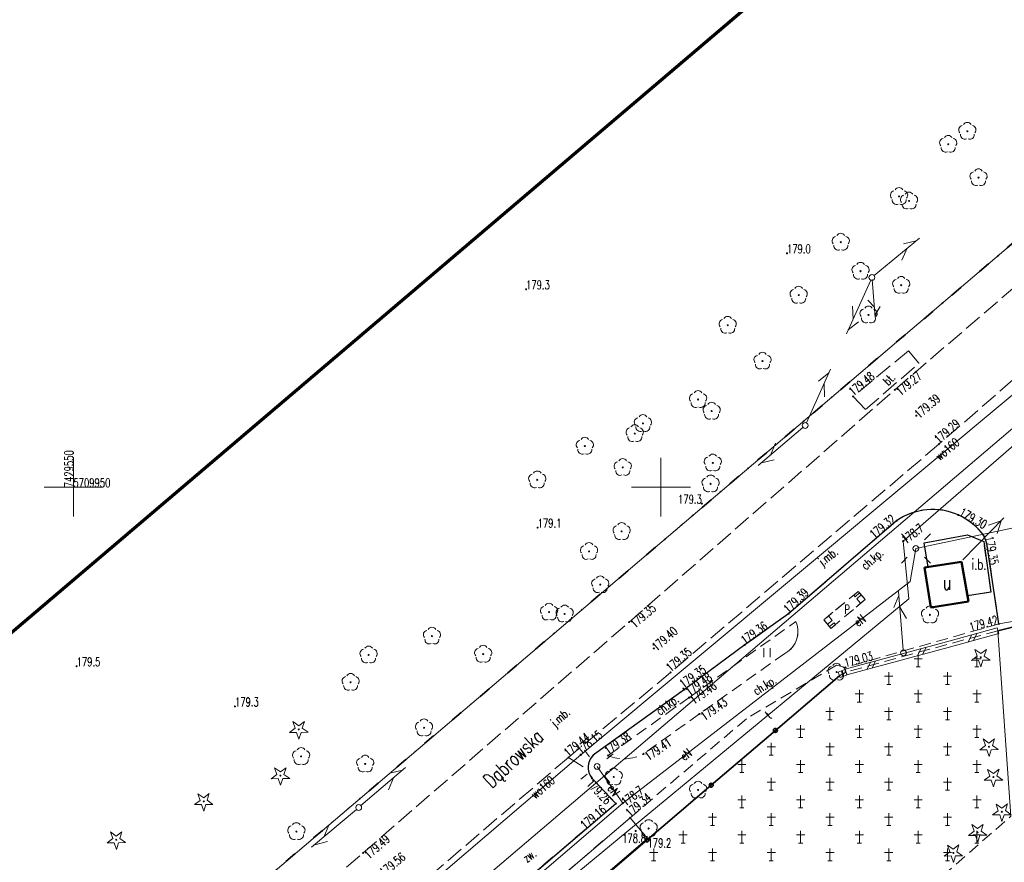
# Model space of a CAD drawing. Header units: metres. Extents: x 7429064 to 7429988, y 5709479 to 5710302.
# Tile 19 of 38: x 7429545 to 7429629, y 5709918 to 5709990. Entities that reach past the tile are written whole.
import ezdxf
from ezdxf.enums import TextEntityAlignment as Align

# ---------------------------------------------------------------- set-up
doc = ezdxf.new("R2010")
doc.units = ezdxf.units.M
doc.header["$MEASUREMENT"] = 0
for name, pattern in [('1', [0]), ('12', [3, 1, -1, 0, -1]), ('3_1', [0]), ('3_14', [1, -1]), ('3_BUIB12_02', [0]), ('3_BUIB12_03', [0]), ('3_KTCR01', [1.5, 1, -0.5]), ('3_KTCR02', [1.5, 1, -0.5]), ('3_KTJZ01', [2, 1.5, -0.5]), ('3_KTKR01', [0]), ('3_KTPL01', [2, 1.5, -0.5]), ('3_PTCM', [1.5, 1, -0.5]), ('3_PTRW02', [0]), ('3_PTTU', [1.5, 1, -0.5]), ('5_EGBB01', [0]), ('7_1', [0]), ('7_SUPE_01', [0]), ('7_SUPT_01', [0]), ('7_SUPW_01', [0]), ('8_SUPT_01', [0])]:
    doc.linetypes.add(name, pattern=pattern)
doc.layers.get('0').update_dxf_attribs({"color": 250, "linetype": 'CONTINUOUS', "lineweight": 100})
for name, color, linetype, lineweight in [('BUIB_E_T_5', 7, 'CONTINUOUS', 15), ('BUIB_E_T_6', 7, 'CONTINUOUS', 18), ('BUIB_L_1', 7, 'CONTINUOUS', 18), ('BUIB_L_10', 7, '3_BUIB12_02', 25), ('BUIB_L_9', 7, 'CONTINUOUS', 18), ('DZIALKA_L_0', 96, '1', 18), ('EGBB_E_T_0', 7, 'CONTINUOUS', 25), ('EGBB_L_0', 7, '5_EGBB01', 50), ('GMINA_L_0', 7, '12', 35), ('KRZYZE_L_0', 7, '1', 18), ('KRZYZE_T_0', 7, 'CONTINUOUS', 18), ('KTCR_E_T_1', 7, 'CONTINUOUS', 15), ('KTCR_L_0', 7, '3_KTCR01', 18), ('KTCR_L_1', 7, '3_KTCR02', 18), ('KTJZ_E_T_0', 7, 'CONTINUOUS', 15), ('KTJZ_L_0', 7, '3_KTJZ01', 18), ('KTKR_L_0', 7, '3_KTKR01', 25), ('KTOK_L_4', 7, 'CONTINUOUS', 35), ('KTPL_E_T_0', 7, 'CONTINUOUS', 15), ('KTPL_L_0', 7, '3_KTPL01', 18), ('KTUL_E_T_0', 7, 'CONTINUOUS', 25), ('OBOP_T_0', 96, 'CONTINUOUS', 18), ('OBOP_T_0_a', 96, 'CONTINUOUS', 18), ('OBOP_T_1', 96, 'CONTINUOUS', 18), ('OBOP_T_1_a', 96, 'CONTINUOUS', 18), ('PTCM_L_0', 7, '3_PTCM', 18), ('PTRW_L_1', 7, 'CONTINUOUS', 18), ('PTTU_L_2', 7, '3_PTTU', 18), ('RTPW_T_0', 7, 'CONTINUOUS', 15), ('RTPW_T_0_a', 7, 'CONTINUOUS', 15), ('RTPW_T_1', 7, 'CONTINUOUS', 15), ('SUPE_E_T_3', 1, 'CONTINUOUS', 15), ('SUPE_L_3', 1, '7_SUPE_01', 18), ('SUPM_T_0', 7, 'CONTINUOUS', 15), ('SUPT_E_T_0', 30, 'CONTINUOUS', 15), ('SUPT_L_0', 30, '7_SUPT_01', 18), ('SUPT_L_0_a', 30, '8_SUPT_01', 18), ('SUPW_E_T_0', 5, 'CONTINUOUS', 15), ('SUPW_L_0', 5, '7_SUPW_01', 18), ('SUSM_T_0', 7, 'CONTINUOUS', 18), ('SUSM_T_3', 7, 'CONTINUOUS', 18), ('SUSM_T_3_a', 7, 'CONTINUOUS', 18), ('SUTE_T_0', 1, 'CONTINUOUS', 18), ('SUTT_T_0', 30, 'CONTINUOUS', 18), ('SUTW_T_0', 5, 'CONTINUOUS', 18), ('zakres', 2, 'CONTINUOUS', 70)]:
    doc.layers.add(name, color=color, linetype=linetype, lineweight=lineweight)
doc.styles.get("Standard").update_dxf_attribs({"font": 'Simplex.SHX', "width": 0.75})

# ---------------------------------------------------------------- blocks, each defined once
blk = doc.blocks.new('3_OBOP02_01')
at = {"linetype": 'Continuous'}
blk.add_circle((0, 0), 0.045, dxfattribs=at)
for centre, start, end in [((-0.357, 0.116), 102.14447, 221.86002), ((0, 0.375), 30.14012, 149.85988), ((0.357, 0.116), 318.13998, 77.85553), ((-0.22, -0.303), 174.14818, 293.85423), ((0.22, -0.303), 246.14577, 5.85182)]:
    blk.add_arc(centre, 0.375, start, end, dxfattribs=at)
blk = doc.blocks.new('3_OBOP01_01')
at = {"linetype": 'Continuous'}
for p, q in [((-0.78225, -0.26495), (-0.3012, 0.09375)), ((-0.3012, 0.09375), (-0.4937, 0.6621)), ((-0.4937, 0.6621), (-0.0039, 0.31545)), ((-0.0039, 0.31545), (0.4771, 0.67415)), ((0.4771, 0.67415), (0.2988, 0.1012)), ((0.2988, 0.1012), (0.7886, -0.24545)), ((-0.18225, -0.2575), (-0.78225, -0.26495)), ((0.01025, -0.82585), (-0.18225, -0.2575)), ((0.1886, -0.2529), (0.01025, -0.82585)), ((0.7886, -0.24545), (0.1886, -0.2529))]:
    blk.add_line(p, q, dxfattribs=at)
blk.add_circle((0, 0), 0.045, dxfattribs=at)
blk = doc.blocks.new('3_PTCM01')
at = {"linetype": 'Continuous'}
for p, q in [((0.35, 0.175), (-0.35, 0.175)), ((0, 0.525), (0, -0.525)), ((-0.175, -0.525), (0.175, -0.525))]:
    blk.add_line(p, q, dxfattribs=at)
blk = doc.blocks.new('3_PTTU04')
at = {"linetype": 'Continuous'}
for p, q in [((-0.2625, -0.375), (-0.2625, 0.375)), ((0.2625, -0.375), (0.2625, 0.375))]:
    blk.add_line(p, q, dxfattribs=at)
blk = doc.blocks.new('3_RTPW02')
at = {"linetype": 'Continuous'}
blk.add_circle((0, 0), 0.045, dxfattribs=at)
blk = doc.blocks.new('3_RTPW01')
at = {"linetype": 'Continuous'}
blk.add_circle((0, 0), 0.045, dxfattribs=at)
blk = doc.blocks.new('4_OBOP01_01')
at = {"linetype": 'Continuous'}
for p, q in [((-0.78225, -0.26495), (-0.3012, 0.09375)), ((-0.3012, 0.09375), (-0.4937, 0.6621)), ((-0.4937, 0.6621), (-0.0039, 0.31545)), ((-0.0039, 0.31545), (0.4771, 0.67415)), ((0.4771, 0.67415), (0.2988, 0.1012)), ((0.2988, 0.1012), (0.7886, -0.24545)), ((-0.18225, -0.2575), (-0.78225, -0.26495)), ((0.01025, -0.82585), (-0.18225, -0.2575)), ((0.1886, -0.2529), (0.01025, -0.82585)), ((0.7886, -0.24545), (0.1886, -0.2529))]:
    blk.add_line(p, q, dxfattribs=at)
blk.add_circle((0, 0), 0.045, dxfattribs=at)
blk = doc.blocks.new('4_OBOP02_01')
at = {"linetype": 'Continuous'}
blk.add_circle((0, 0), 0.045, dxfattribs=at)
for centre, start, end in [((-0.357, 0.116), 102.14447, 221.86002), ((0, 0.375), 30.14012, 149.85988), ((0.357, 0.116), 318.13998, 77.85553), ((-0.22, -0.303), 174.14818, 293.85423), ((0.22, -0.303), 246.14577, 5.85182)]:
    blk.add_arc(centre, 0.375, start, end, dxfattribs=at)
blk = doc.blocks.new('4_RTPW01')
at = {"linetype": 'Continuous'}
blk.add_circle((0, 0), 0.045, dxfattribs=at)
blk = doc.blocks.new('7_SUSM04_01')
at = {"linetype": 'Continuous'}
blk.add_circle((0, 0), 0.25, dxfattribs=at)
blk = doc.blocks.new('7_SUSM01')
at = {"linetype": 'Continuous'}
for p, q in [((-0.742, 0.742), (-1.237, 1.237)), ((0.742, 0.742), (1.237, 1.237)), ((-0.742, -0.742), (-1.237, -1.237)), ((0.742, -0.742), (1.237, -1.237))]:
    blk.add_line(p, q, dxfattribs=at)
blk.add_circle((0, 0), 0.245, dxfattribs=at)
blk = doc.blocks.new('7_SUPS01_03')
at = {"linetype": 'Continuous'}
blk.add_circle((0, 0), 0.0625, dxfattribs=at)
blk = doc.blocks.new('7_SUPS01_07')
at = {"linetype": 'Continuous'}
blk.add_circle((0, 0), 0.0625, dxfattribs=at)
blk = doc.blocks.new('7_SUPS01_08')
at = {"linetype": 'Continuous'}
blk.add_circle((0, 0), 0.0625, dxfattribs=at)
blk = doc.blocks.new('8_SUSM04_01')
at = {"linetype": 'Continuous'}
blk.add_circle((0, 0), 0.25, dxfattribs=at)

msp = doc.modelspace()

# ---------------------------------------------------------------- linework, layer by layer
at = {"layer": 'BUIB_L_1', "linetype": '3_1'}
for p, q in [((7429624.294, 5709936.858), (7429628.604, 5709938.031)), ((7429628.604, 5709938.031), (7429628.736, 5709937.549)), ((7429619.984, 5709935.685), (7429624.294, 5709936.858)), ((7429624.426, 5709936.375), (7429628.736, 5709937.549)), ((7429626.15, 5709936.845), (7429626.449, 5709937.445)), ((7429626.581, 5709936.962), (7429626.88, 5709937.562)), ((7429620.116, 5709935.202), (7429624.426, 5709936.375)), ((7429621.84, 5709935.671), (7429622.139, 5709936.271)), ((7429622.271, 5709935.789), (7429622.57, 5709936.389)), ((7429615.674, 5709934.511), (7429619.984, 5709935.685)), ((7429615.806, 5709934.029), (7429620.116, 5709935.202)), ((7429617.961, 5709934.615), (7429618.26, 5709935.215)), ((7429615.069, 5709934.267), (7429615.646, 5709934.502)), ((7429615.488, 5709933.898), (7429615.357, 5709934.384)), ((7429615.546, 5709933.921), (7429615.415, 5709934.408)), ((7429615.646, 5709934.502), (7429615.834, 5709934.038)), ((7429615.674, 5709934.511), (7429615.806, 5709934.029)), ((7429617.53, 5709934.498), (7429617.829, 5709935.098)), ((7429615.069, 5709934.267), (7429615.257, 5709933.804)), ((7429615.257, 5709933.804), (7429615.834, 5709934.038))]:
    msp.add_line(p, q, dxfattribs=at)
at = {"layer": 'BUIB_L_10', "linetype": '3_BUIB12_03'}
for p, q in [((7429622.39, 5709945.26), (7429626.09, 5709945.94)), ((7429622.73, 5709943.21), (7429622.39, 5709945.26)), ((7429626.09, 5709945.94), (7429627.46, 5709945.39)), ((7429627.46, 5709945.39), (7429628.08, 5709941.07)), ((7429625.58, 5709943.65), (7429622.73, 5709943.21)), ((7429626.08, 5709940.77), (7429625.58, 5709943.65)), ((7429628.08, 5709941.07), (7429626.08, 5709940.77))]:
    msp.add_line(p, q, dxfattribs=at)
at = {"layer": 'BUIB_L_9', "linetype": '3_1'}
for p, q in [((7429616.018, 5709940.505), (7429616.79, 5709941.14)), ((7429616.407, 5709940.818), (7429616.79, 5709941.14)), ((7429616.79, 5709941.14), (7429617.022, 5709940.864)), ((7429616.79, 5709941.14), (7429616.906, 5709941.002)), ((7429614.965, 5709939.639), (7429615.632, 5709940.187)), ((7429616.523, 5709940.68), (7429616.407, 5709940.818)), ((7429616.906, 5709941.002), (7429616.523, 5709940.68)), ((7429617.37, 5709940.45), (7429616.606, 5709939.804)), ((7429616.665, 5709940.509), (7429617.047, 5709940.832)), ((7429616.988, 5709940.127), (7429616.665, 5709940.509)), ((7429617.37, 5709940.45), (7429616.988, 5709940.127)), ((7429617.047, 5709940.832), (7429617.37, 5709940.45)), ((7429617.138, 5709940.726), (7429617.37, 5709940.45)), ((7429613.86, 5709938.73), (7429614.632, 5709939.365)), ((7429616.273, 5709939.522), (7429615.606, 5709938.958)), ((7429613.86, 5709938.73), (7429614.246, 5709939.048)), ((7429614.1, 5709938.434), (7429613.86, 5709938.73)), ((7429614.178, 5709938.344), (7429613.86, 5709938.73)), ((7429614.564, 5709938.661), (7429614.178, 5709938.344)), ((7429614.246, 5709939.048), (7429614.564, 5709938.661)), ((7429615.224, 5709938.636), (7429614.46, 5709937.99)), ((7429614.46, 5709937.99), (7429614.22, 5709938.286)), ((7429614.34, 5709938.138), (7429614.728, 5709938.453)), ((7429614.46, 5709937.99), (7429614.34, 5709938.138)), ((7429614.848, 5709938.305), (7429614.46, 5709937.99)), ((7429614.728, 5709938.453), (7429614.848, 5709938.305))]:
    msp.add_line(p, q, dxfattribs=at)
at = {"layer": 'DZIALKA_L_0', "linetype": '1'}
for p, q in [((7429660.24, 5709996.55), (7429435.86, 5709805.65)), ((7429408.88, 5709766.76), (7429668.8, 5709988.15))]:
    msp.add_line(p, q, dxfattribs=at)
at = {"layer": 'EGBB_L_0'}
for p, q in [((7429625.58, 5709943.65), (7429622.41, 5709943.16)), ((7429626.08, 5709940.77), (7429625.58, 5709943.65)), ((7429622.41, 5709943.16), (7429622.973, 5709939.778)), ((7429622.973, 5709939.778), (7429626.16, 5709940.28)), ((7429626.16, 5709940.28), (7429626.08, 5709940.77))]:
    msp.add_line(p, q, dxfattribs=at)
at = {"layer": 'GMINA_L_0', "linetype": '12'}
msp.add_line((7429435.86, 5709805.65), (7429660.24, 5709996.55), dxfattribs=at)
at = {"layer": 'KRZYZE_L_0', "linetype": '1'}
for p, q in [((7429550, 5709947.5), (7429550, 5709952.5)), ((7429600, 5709947.5), (7429600, 5709952.5)), ((7429547.5, 5709950), (7429552.5, 5709950)), ((7429597.5, 5709950), (7429602.5, 5709950))]:
    msp.add_line(p, q, dxfattribs=at)
at = {"layer": 'KTCR_L_0', "linetype": '3_KTCR01'}
msp.add_line((7429596.882, 5709893.236), (7429629.767, 5709921.994), dxfattribs=at)
at = {"layer": 'KTCR_L_1', "linetype": '3_KTCR02'}
for p, q in [((7429620.051, 5709947.154), (7429610.852, 5709939.236)), ((7429622.39, 5709945.26), (7429626.09, 5709945.94)), ((7429622.73, 5709943.21), (7429622.39, 5709945.26)), ((7429626.09, 5709945.94), (7429627.46, 5709945.39)), ((7429628.08, 5709941.07), (7429627.46, 5709945.39)), ((7429627.739, 5709945.2), (7429627.54, 5709945.777)), ((7429628.74, 5709938.37), (7429627.739, 5709945.2)), ((7429622.41, 5709943.16), (7429622.73, 5709943.21)), ((7429622.973, 5709939.778), (7429622.41, 5709943.16)), ((7429616.79, 5709941.14), (7429613.86, 5709938.73)), ((7429617.37, 5709940.45), (7429616.79, 5709941.14)), ((7429626.08, 5709940.77), (7429628.08, 5709941.07)), ((7429614.46, 5709937.99), (7429617.37, 5709940.45)), ((7429626.16, 5709940.28), (7429622.973, 5709939.778)), ((7429626.16, 5709940.28), (7429626.08, 5709940.77)), ((7429602.37, 5709932.09), (7429611.469, 5709938.567)), ((7429607.13, 5709936.582), (7429610.852, 5709939.236)), ((7429611.577, 5709938.27), (7429611.469, 5709938.567)), ((7429613.86, 5709938.73), (7429614.46, 5709937.99)), ((7429611.64, 5709937.96), (7429611.577, 5709938.27)), ((7429611.654, 5709937.644), (7429611.64, 5709937.96)), ((7429628.74, 5709938.37), (7429615.7, 5709934.67)), ((7429611.415, 5709936.734), (7429611.541, 5709937.024)), ((7429611.541, 5709937.024), (7429611.621, 5709937.33)), ((7429611.621, 5709937.33), (7429611.654, 5709937.644)), ((7429601.99, 5709932.78), (7429607.13, 5709936.582)), ((7429610.531, 5709935.855), (7429610.8, 5709936.022)), ((7429610.8, 5709936.022), (7429611.041, 5709936.227)), ((7429611.041, 5709936.227), (7429611.247, 5709936.466)), ((7429611.247, 5709936.466), (7429611.415, 5709936.734)), ((7429610.531, 5709935.855), (7429603.28, 5709930.71)), ((7429614.94, 5709934.85), (7429607.35, 5709930.37)), ((7429615.7, 5709934.67), (7429614.94, 5709934.85)), ((7429594.34, 5709927.29), (7429601.99, 5709932.78)), ((7429595.499, 5709927.169), (7429602.37, 5709932.09)), ((7429597.375, 5709921.87), (7429607.35, 5709930.37)), ((7429603.28, 5709930.71), (7429598.519, 5709927.312)), ((7429594.141, 5709925.227), (7429596.16, 5709923.08)), ((7429582.04, 5709911.09), (7429596.16, 5709923.08)), ((7429582.89, 5709909.51), (7429597.375, 5709921.87))]:
    msp.add_line(p, q, dxfattribs=at)
for centre, radius, start, end in [((7429623.107, 5709942.722), 5.384, 34.57495, 124.58411), ((7429595.26, 5709926.16), 1.457, 129.16958, 219.82006), ((7429596.86, 5709930.383), 3.49, 247.04679, 298.38195)]:
    msp.add_arc(centre, radius, start, end, dxfattribs=at)
at = {"layer": 'KTJZ_L_0', "linetype": '3_KTJZ01'}
for p, q in [((7429619.9, 5709958.3), (7429642.8, 5709977.93)), ((7429646.58, 5709973.58), (7429623.65, 5709953.67)), ((7429597.29, 5709938.53), (7429619.9, 5709958.3)), ((7429623.65, 5709953.67), (7429600.82, 5709934.24)), ((7429574.65, 5709918.88), (7429597.29, 5709938.53)), ((7429600.82, 5709934.24), (7429592.12, 5709927)), ((7429592.12, 5709927), (7429578.03, 5709914.93)), ((7429552.03, 5709899.39), (7429574.65, 5709918.88))]:
    msp.add_line(p, q, dxfattribs=at)
at = {"layer": 'KTKR_L_0', "linetype": '3_KTKR01'}
for p, q in [((7429620.051, 5709947.154), (7429610.852, 5709939.236)), ((7429627.739, 5709945.2), (7429627.54, 5709945.777)), ((7429628.74, 5709938.37), (7429627.739, 5709945.2)), ((7429610.852, 5709939.236), (7429607.13, 5709936.582)), ((7429607.13, 5709936.582), (7429601.99, 5709932.78)), ((7429601.99, 5709932.78), (7429594.34, 5709927.29)), ((7429594.141, 5709925.227), (7429596.16, 5709923.08)), ((7429582.04, 5709911.09), (7429596.16, 5709923.08))]:
    msp.add_line(p, q, dxfattribs=at)
for centre, radius, start, end in [((7429623.107, 5709942.722), 5.384, 65.95971, 124.58411), ((7429623.107, 5709942.722), 5.384, 34.57495, 65.95971), ((7429595.26, 5709926.16), 1.457, 129.16958, 219.82006)]:
    msp.add_arc(centre, radius, start, end, dxfattribs=at)
at = {"layer": 'KTOK_L_4'}
for p, q in [((7429628.67, 5709937.79), (7429630.72, 5709938.3)), ((7429609.731, 5709929.302), (7429615.19, 5709933.96)), ((7429604.272, 5709924.645), (7429609.731, 5709929.302)), ((7429598.814, 5709919.987), (7429604.272, 5709924.645)), ((7429593.355, 5709915.33), (7429598.814, 5709919.987))]:
    msp.add_line(p, q, dxfattribs=at)
for centre in [(7429609.731, 5709929.302), (7429604.272, 5709924.645), (7429598.814, 5709919.987)]:
    msp.add_circle(centre, 0.17, dxfattribs=at)
at = {"layer": 'KTPL_L_0', "linetype": '3_KTPL01'}
for p, q in [((7429646.58, 5709973.58), (7429623.65, 5709953.67)), ((7429621.05, 5709961.6), (7429616.35, 5709957.73)), ((7429621.95, 5709960.55), (7429621.05, 5709961.6)), ((7429617.41, 5709956.61), (7429621.95, 5709960.55)), ((7429616.35, 5709957.73), (7429617.41, 5709956.61)), ((7429623.65, 5709953.67), (7429600.82, 5709934.24)), ((7429620.051, 5709947.154), (7429610.852, 5709939.236)), ((7429627.739, 5709945.2), (7429627.54, 5709945.777)), ((7429627.739, 5709945.2), (7429628.74, 5709938.37)), ((7429607.13, 5709936.582), (7429610.852, 5709939.236)), ((7429628.74, 5709938.37), (7429630.651, 5709938.718)), ((7429601.99, 5709932.78), (7429607.13, 5709936.582)), ((7429600.82, 5709934.24), (7429592.12, 5709927)), ((7429594.34, 5709927.29), (7429601.99, 5709932.78)), ((7429592.12, 5709927), (7429578.03, 5709914.93)), ((7429592.12, 5709927), (7429593.82, 5709925.94)), ((7429594.034, 5709926.948), (7429593.925, 5709926.745)), ((7429594.174, 5709927.131), (7429594.034, 5709926.948)), ((7429594.34, 5709927.29), (7429594.174, 5709927.131)), ((7429593.81, 5709926.3), (7429593.806, 5709926.07)), ((7429593.806, 5709926.07), (7429593.825, 5709925.938)), ((7429593.85, 5709926.527), (7429593.81, 5709926.3)), ((7429593.925, 5709926.745), (7429593.85, 5709926.527)), ((7429593.82, 5709925.94), (7429593.825, 5709925.938)), ((7429593.825, 5709925.938), (7429593.838, 5709925.842)), ((7429593.838, 5709925.842), (7429593.906, 5709925.622)), ((7429593.906, 5709925.622), (7429594.008, 5709925.415)), ((7429594.008, 5709925.415), (7429594.141, 5709925.227)), ((7429594.141, 5709925.227), (7429596.16, 5709923.08)), ((7429582.04, 5709911.09), (7429596.16, 5709923.08))]:
    msp.add_line(p, q, dxfattribs=at)
for start, end in [(65.95971, 124.58411), (34.57495, 65.95971)]:
    msp.add_arc((7429623.107, 5709942.722), 5.384, start, end, dxfattribs=at)
at = {"layer": 'PTCM_L_0', "linetype": '3_PTCM'}
for p, q in [((7429628.67, 5709937.79), (7429615.74, 5709934.27)), ((7429615.19, 5709933.96), (7429584.139, 5709907.467)), ((7429615.74, 5709934.27), (7429615.19, 5709933.96)), ((7429596.882, 5709893.236), (7429629.767, 5709921.994))]:
    msp.add_line(p, q, dxfattribs=at)
at = {"layer": 'PTCM_L_0', "linetype": '3_14'}
msp.add_line((7429629.767, 5709921.994), (7429628.67, 5709937.79), dxfattribs=at)
at = {"layer": 'PTRW_L_1', "linetype": '3_PTRW02'}
for p, q in [((7429582.89, 5709909.51), (7429597.375, 5709921.87)), ((7429597.375, 5709921.87), (7429598.85, 5709920.097)), ((7429598.85, 5709920.097), (7429584.33, 5709907.73))]:
    msp.add_line(p, q, dxfattribs=at)
at = {"layer": 'PTTU_L_2', "linetype": '3_PTTU'}
for p, q in [((7429602.37, 5709932.09), (7429611.469, 5709938.567)), ((7429610.531, 5709935.855), (7429603.28, 5709930.71)), ((7429595.499, 5709927.169), (7429602.37, 5709932.09)), ((7429603.28, 5709930.71), (7429598.519, 5709927.312))]:
    msp.add_line(p, q, dxfattribs=at)
for centre, radius, start, end in [((7429609.572, 5709937.705), 2.083, 297.42177, 24.43875), ((7429596.86, 5709930.383), 3.49, 247.04679, 298.38195)]:
    msp.add_arc(centre, radius, start, end, dxfattribs=at)
at = {"layer": 'SUPE_L_3', "linetype": '7_SUPE_01'}
for p, q in [((7429621.686, 5709944.79), (7429634.65, 5709947.52)), ((7429629.18, 5709947.39), (7429625.682, 5709943.817)), ((7429628.935, 5709947.14), (7429627.878, 5709946.775)), ((7429628.935, 5709947.14), (7429628.593, 5709946.076)), ((7429621.2, 5709941.97), (7429621.686, 5709944.79)), ((7429596.75, 5709923.11), (7429621.2, 5709941.97)), ((7429594.56, 5709926.24), (7429596.75, 5709923.11)), ((7429596.75, 5709923.11), (7429566.37, 5709897.19))]:
    msp.add_line(p, q, dxfattribs=at)
at = {"layer": 'SUPT_L_0', "linetype": '7_SUPT_01'}
for p, q in [((7429620.61, 5709945.42), (7429663.5, 5709982.64)), ((7429608.282, 5709951.846), (7429612.08, 5709955.097)), ((7429609.307, 5709952.724), (7429609.742, 5709953.754)), ((7429608.548, 5709952.074), (7429609.632, 5709952.344)), ((7429621.09, 5709940.49), (7429620.61, 5709945.42)), ((7429620.199, 5709941.141), (7429620.619, 5709936.159)), ((7429588.15, 5709913.29), (7429621.09, 5709940.49)), ((7429620.229, 5709940.793), (7429619.814, 5709939.754)), ((7429620.313, 5709939.796), (7429620.895, 5709938.842)), ((7429574.47, 5709922.903), (7429578.268, 5709926.154)), ((7429576.808, 5709924.246), (7429577.243, 5709925.276)), ((7429576.918, 5709925.656), (7429578.002, 5709925.926)), ((7429570.266, 5709919.356), (7429574.089, 5709922.579)), ((7429571.299, 5709920.226), (7429571.741, 5709921.253)), ((7429570.534, 5709919.581), (7429571.621, 5709919.844))]:
    msp.add_line(p, q, dxfattribs=at)
at = {"layer": 'SUPT_L_0_a', "linetype": '8_SUPT_01'}
for p, q in [((7429618.143, 5709968.009), (7429621.995, 5709971.196)), ((7429620.637, 5709970.721), (7429621.726, 5709970.973)), ((7429620.503, 5709969.313), (7429620.955, 5709970.336)), ((7429615.791, 5709963.064), (7429617.847, 5709967.622)), ((7429617.964, 5709967.688), (7429618.236, 5709964.453)), ((7429616.346, 5709964.295), (7429616.302, 5709965.412)), ((7429617.61, 5709965.932), (7429618.163, 5709965.327)), ((7429618.661, 5709965.369), (7429618.217, 5709964.68)), ((7429615.935, 5709963.384), (7429616.802, 5709964.089)), ((7429612.373, 5709955.488), (7429614.429, 5709960.046)), ((7429613.418, 5709959.021), (7429614.285, 5709959.726)), ((7429613.918, 5709957.698), (7429613.874, 5709958.815))]:
    msp.add_line(p, q, dxfattribs=at)
at = {"layer": 'SUPW_L_0', "linetype": '7_SUPW_01'}
for p, q in [((7429593.18, 5709927.23), (7429658.72, 5709981.89)), ((7429369.46, 5709736.3), (7429593.18, 5709927.23))]:
    msp.add_line(p, q, dxfattribs=at)
at = {"layer": 'SUPW_L_0', "linetype": '7_1'}
for p, q in [((7429593.18, 5709927.23), (7429658.72, 5709981.89)), ((7429369.46, 5709736.3), (7429593.18, 5709927.23))]:
    msp.add_line(p, q, dxfattribs=at)
at = {"layer": 'zakres', "linetype": 'Continuous', "lineweight": 70, "flags": 128}
msp.add_lwpolyline([(7429292.233, 5709722.862), (7429640.798, 5710019.397)], dxfattribs=at)

# ---------------------------------------------------------------- block references
at = {"layer": 'OBOP_T_0'}
for p in [(7429627.209, 5709935.531), (7429627.903, 5709927.918), (7429628.289, 5709925.33), (7429629.005, 5709922.38), (7429626.94, 5709920.63), (7429624.88, 5709918.88)]:
    msp.add_blockref('3_OBOP01_01', p, dxfattribs=at)
at = {"layer": 'OBOP_T_0_a'}
for p in [(7429569.18, 5709929.39), (7429567.62, 5709925.46), (7429561.09, 5709923.26), (7429553.65, 5709920)]:
    msp.add_blockref('4_OBOP01_01', p, dxfattribs=at)
at = {"layer": 'OBOP_T_1'}
for p in [(7429622.889, 5709939.144), (7429614.939, 5709934.27), (7429595.981, 5709925.349), (7429603.161, 5709924.235), (7429598.951, 5709920.959)]:
    msp.add_blockref('3_OBOP02_01', p, dxfattribs=at)
at = {"layer": 'OBOP_T_1_a'}
for p in [(7429626.07, 5709980.3), (7429624.44, 5709979.19), (7429627.02, 5709976.35), (7429620.26, 5709974.75), (7429621.11, 5709974.37), (7429615.3, 5709970.86), (7429616.98, 5709968.39), (7429620.44, 5709967.19), (7429611.72, 5709966.35), (7429617.66, 5709964.67), (7429605.68, 5709963.79), (7429608.64, 5709960.74), (7429603.16, 5709957.47), (7429604.31, 5709956.48), (7429598.46, 5709955.43), (7429597.77, 5709954.57), (7429593.52, 5709953.5), (7429604.41, 5709952.07), (7429596.75, 5709951.69), (7429589.47, 5709950.63), (7429604.22, 5709950.29), (7429596.65, 5709946.24), (7429593.88, 5709944.54), (7429594.83, 5709941.71), (7429590.48, 5709939.38), (7429591.8, 5709939.22), (7429580.51, 5709937.34), (7429575.12, 5709935.73), (7429584.87, 5709935.8), (7429573.59, 5709933.4), (7429579.84, 5709929.53), (7429569.38, 5709927.09), (7429574.83, 5709926.45), (7429568.98, 5709920.7)]:
    msp.add_blockref('4_OBOP02_01', p, dxfattribs=at)
at = {"layer": 'PTCM_L_0'}
for p in [(7429621.882, 5709935.236), (7429626.882, 5709935.236), (7429619.382, 5709933.736), (7429624.382, 5709933.736), (7429616.882, 5709932.236), (7429621.882, 5709932.236), (7429626.882, 5709932.236), (7429614.382, 5709930.736), (7429619.382, 5709930.736), (7429624.382, 5709930.736), (7429611.882, 5709929.236), (7429616.882, 5709929.236), (7429621.882, 5709929.236), (7429626.882, 5709929.236), (7429609.382, 5709927.736), (7429614.382, 5709927.736), (7429619.382, 5709927.736), (7429624.382, 5709927.736), (7429606.882, 5709926.236), (7429611.882, 5709926.236), (7429616.882, 5709926.236), (7429621.882, 5709926.236), (7429626.882, 5709926.236), (7429609.382, 5709924.736), (7429614.382, 5709924.736), (7429619.382, 5709924.736), (7429624.382, 5709924.736), (7429606.882, 5709923.236), (7429611.882, 5709923.236), (7429616.882, 5709923.236), (7429621.882, 5709923.236), (7429626.882, 5709923.236), (7429604.382, 5709921.736), (7429609.382, 5709921.736), (7429614.382, 5709921.736), (7429619.382, 5709921.736), (7429624.382, 5709921.736), (7429601.882, 5709920.236), (7429606.882, 5709920.236), (7429611.882, 5709920.236), (7429616.882, 5709920.236), (7429621.882, 5709920.236), (7429626.882, 5709920.236), (7429599.382, 5709918.736), (7429604.382, 5709918.736), (7429609.382, 5709918.736), (7429614.382, 5709918.736), (7429619.382, 5709918.736), (7429624.382, 5709918.736)]:
    msp.add_blockref('3_PTCM01', p, dxfattribs=at)
at = {"layer": 'PTTU_L_2'}
msp.add_blockref('3_PTTU04', (7429609.028, 5709935.92), dxfattribs=at)
at = {"layer": 'RTPW_T_0'}
for p in [(7429597.848, 5709920.747), (7429598.85, 5709920.097)]:
    msp.add_blockref('3_RTPW01', p, dxfattribs=at)
at = {"layer": 'RTPW_T_0_a'}
for p in [(7429610.72, 5709969.91), (7429588.52, 5709966.847), (7429603.478, 5709948.604), (7429589.5, 5709946.57), (7429550.271, 5709934.767), (7429563.75, 5709931.35)]:
    msp.add_blockref('4_RTPW01', p, dxfattribs=at)
at = {"layer": 'RTPW_T_1'}
for p in [(7429619.9, 5709958.3), (7429616.35, 5709957.73), (7429621.73, 5709956.09), (7429623.65, 5709953.67), (7429620.051, 5709947.154), (7429625.301, 5709947.639), (7429627.54, 5709945.777), (7429597.29, 5709938.53), (7429610.852, 5709939.236), (7429628.74, 5709938.37), (7429599.39, 5709936.28), (7429607.13, 5709936.582), (7429615.7, 5709934.67), (7429600.82, 5709934.24), (7429601.91, 5709932.86), (7429601.99, 5709932.78), (7429602.37, 5709932.09), (7429603.28, 5709930.71), (7429592.12, 5709927), (7429595.499, 5709927.169), (7429598.519, 5709927.312), (7429594.141, 5709925.227), (7429596.16, 5709923.08), (7429597.375, 5709921.87), (7429574.65, 5709918.88)]:
    msp.add_blockref('3_RTPW02', p, dxfattribs=at)
at = {"layer": 'SUPM_T_0'}
for p in [(7429612.27, 5709955.26), (7429574.28, 5709922.74)]:
    msp.add_blockref('7_SUSM04_01', p, dxfattribs=at)
at = {"layer": 'SUSM_T_0'}
msp.add_blockref('7_SUSM01', (7429621.69, 5709944.79), dxfattribs=at)
at = {"layer": 'SUSM_T_0', "rotation": 352.9360689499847}
msp.add_blockref('7_SUSM01', (7429594.56, 5709926.24), dxfattribs=at)
at = {"layer": 'SUSM_T_3'}
msp.add_blockref('7_SUSM04_01', (7429620.64, 5709935.91), dxfattribs=at)
at = {"layer": 'SUSM_T_3_a', "rotation": 111.3499958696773}
msp.add_blockref('8_SUSM04_01', (7429617.95, 5709967.85), dxfattribs=at)
at = {"layer": 'SUTE_T_0'}
msp.add_blockref('7_SUPS01_03', (7429596.75, 5709923.11), dxfattribs=at)
at = {"layer": 'SUTT_T_0'}
msp.add_blockref('7_SUPS01_07', (7429620.61, 5709945.42), dxfattribs=at)
at = {"layer": 'SUTW_T_0'}
msp.add_blockref('7_SUPS01_08', (7429593.18, 5709927.23), dxfattribs=at)

# ---------------------------------------------------------------- texts
at = {"layer": 'BUIB_E_T_5', "width": 0.7}
msp.add_text('P', height=0.75, dxfattribs=at).set_placement((7429615.837, 5709939.613), align=Align.MIDDLE)
at = {"layer": 'BUIB_E_T_6', "width": 0.7}
msp.add_text('i.b.', height=0.9, dxfattribs=at).set_placement((7429626.43, 5709943.448), align=Align.MIDDLE_LEFT)
at = {"layer": 'EGBB_E_T_0', "width": 0.7}
msp.add_text('u', height=1.25, dxfattribs=at).set_placement((7429624.342, 5709941.885), align=Align.MIDDLE)
at = {"layer": 'KRZYZE_T_0', "width": 0.7}
msp.add_text('7429550', height=0.75, rotation=90, dxfattribs=at).set_placement((7429550, 5709950))
msp.add_text('5709950', height=0.75, dxfattribs=at).set_placement((7429550, 5709950))
at = {"layer": 'KTCR_E_T_1', "width": 0.7}
for rotation, p in [(41.55235, (7429618.054, 5709943.799)), (32.08811, (7429608.879, 5709933.039)), (36.8699, (7429600.616, 5709931.371))]:
    msp.add_text('ch.kp.', height=0.75, rotation=rotation, dxfattribs=at).set_placement(p, align=Align.MIDDLE)
at = {"layer": 'KTJZ_E_T_0', "width": 0.7}
msp.add_text('j.mb.', height=0.75, rotation=41.78452, dxfattribs=at).set_placement((7429591.491, 5709930.342), align=Align.MIDDLE)
at = {"layer": 'KTPL_E_T_0', "width": 0.7}
for s, rotation, p in [('bt.', 46.16915, (7429619.411, 5709959.198)), ('j.mb.', 37.81574, (7429614.273, 5709944.014)), ('zw.', 36.52885, (7429588.808, 5709918.641))]:
    msp.add_text(s, height=0.75, rotation=rotation, dxfattribs=at).set_placement(p, align=Align.MIDDLE)
at = {"layer": 'KTUL_E_T_0', "width": 0.7}
msp.add_text('Dąbrowska', height=1.25, rotation=43.66779, dxfattribs=at).set_placement((7429587.538, 5709926.817), align=Align.MIDDLE)
at = {"layer": 'RTPW_T_0', "width": 0.7}
msp.add_text('178.8', height=0.75, dxfattribs=at).set_placement((7429597.71, 5709920.502), align=Align.TOP_CENTER)
msp.add_text('179.2', height=0.75, dxfattribs=at).set_placement((7429598.85, 5709920.097), align=Align.TOP_LEFT)
at = {"layer": 'RTPW_T_0_a', "width": 0.7}
for s, p in [('179.0', (7429610.72, 5709969.91)), ('179.3', (7429588.52, 5709966.847)), ('179.1', (7429589.5, 5709946.57)), ('179.5', (7429550.271, 5709934.767)), ('179.3', (7429563.75, 5709931.35))]:
    msp.add_text(s, height=0.75, dxfattribs=at).set_placement(p)
msp.add_text('179.3', height=0.75, dxfattribs=at).set_placement((7429603.478, 5709948.604), align=Align.RIGHT)
at = {"layer": 'RTPW_T_1', "width": 0.7}
for s, rotation, p in [('179.48', 39.50906, (7429616.35, 5709957.73)), ('179.29', 40.9676, (7429623.65, 5709953.67)), ('179.30', 330.46125, (7429625.301, 5709947.639)), ('179.35', 280.60373, (7429627.54, 5709945.777)), ('179.39', 43.91934, (7429610.852, 5709939.236)), ('179.36', 35.49599, (7429607.13, 5709936.582)), ('179.35', 40.4002, (7429600.82, 5709934.24)), ('179.03', 14.9584, (7429615.7, 5709934.67)), ('179.35', 35.71051, (7429601.91, 5709932.86)), ('179.44', 39.76669, (7429592.12, 5709927)), ('179.38', 35.32917, (7429595.499, 5709927.169)), ('179.34', 40.43389, (7429597.375, 5709921.87))]:
    msp.add_text(s, height=0.75, rotation=rotation, dxfattribs=at).set_placement(p)
for s, rotation, p in [('179.27', 40.60336, (7429619.9, 5709958.3)), ('179.35', 41.1662, (7429597.29, 5709938.53)), ('179.48', 36.48741, (7429601.99, 5709932.78)), ('179.46', 35.44427, (7429602.37, 5709932.09)), ('179.43', 35.3587, (7429603.28, 5709930.71)), ('179.41', 34.09578, (7429598.519, 5709927.312)), ('179.26', 314.19717, (7429594.141, 5709925.227)), ('179.49', 40.9558, (7429574.65, 5709918.88))]:
    msp.add_text(s, height=0.75, rotation=rotation, dxfattribs=at).set_placement(p, align=Align.TOP_LEFT)
for s, rotation, p in [('179.39', 40.94921, (7429621.73, 5709956.09)), ('179.40', 41.56502, (7429599.39, 5709936.28)), ('179.56', 39.56667, (7429576.19, 5709917.11))]:
    msp.add_text(s, height=0.75, rotation=rotation, dxfattribs=at).set_placement(p, align=Align.MIDDLE_LEFT)
for s, rotation, p in [('179.32', 39.25943, (7429620.051, 5709947.154)), ('179.42', 15.36352, (7429628.74, 5709938.37)), ('179.16', 40.33625, (7429595.416, 5709922.448))]:
    msp.add_text(s, height=0.75, rotation=rotation, dxfattribs=at).set_placement(p, align=Align.RIGHT)
at = {"layer": 'SUPE_E_T_3', "width": 0.7}
for rotation, p in [(37.64553, (7429616.906, 5709938.658)), (37.64553, (7429602.121, 5709927.253)), (304.97973, (7429595.977, 5709924.215))]:
    msp.add_text('eN', height=0.75, rotation=rotation, dxfattribs=at).set_placement(p, align=Align.MIDDLE)
at = {"layer": 'SUPT_E_T_0', "width": 0.7}
msp.add_text('t', height=0.75, rotation=39.54799, dxfattribs=at).set_placement((7429609.127, 5709930.612), align=Align.MIDDLE)
at = {"layer": 'SUPW_E_T_0', "width": 0.7}
for rotation, p in [(39.82792, (7429624.367, 5709953.24)), (40.47853, (7429589.939, 5709924.464))]:
    msp.add_text('wo160', height=0.75, rotation=rotation, dxfattribs=at).set_placement(p, align=Align.MIDDLE)
at = {"layer": 'SUTE_T_0', "width": 0.7}
msp.add_text('178.7', height=0.75, rotation=37.40033, dxfattribs=at).set_placement((7429596.75, 5709923.11), align=Align.MIDDLE_LEFT)
at = {"layer": 'SUTT_T_0', "width": 0.7}
msp.add_text('178.7', height=0.75, rotation=37.89235, dxfattribs=at).set_placement((7429620.61, 5709945.42), align=Align.MIDDLE_LEFT)
at = {"layer": 'SUTW_T_0', "width": 0.7}
msp.add_text('178.15', height=0.75, rotation=39.20801, dxfattribs=at).set_placement((7429593.18, 5709927.23))

doc.saveas('drawing.dxf')
